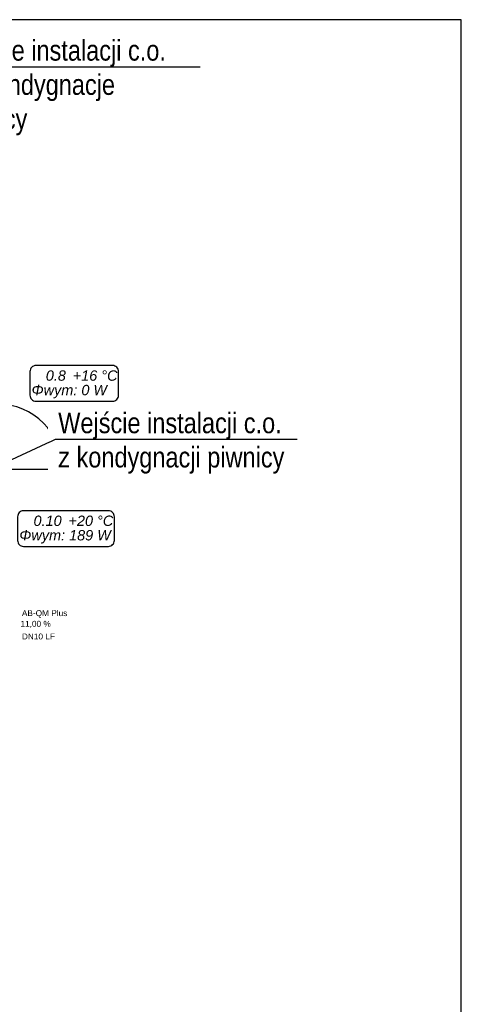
# Model space of a CAD drawing. Header units: millimetres. Extents: x 50532 to 99257, y 49161 to 61325.
# Tile 16 of 95: x 67720 to 68365, y 50623 to 52061. Entities that reach past the tile are written whole.
import ezdxf
from ezdxf import colors
from ezdxf.entities.mleader import LeaderData, LeaderLine
from ezdxf.lldxf.tags import DXFTag
from ezdxf.math import Vec2, Vec3

# ---------------------------------------------------------------- set-up
doc = ezdxf.new("R2010")
doc.units = ezdxf.units.MM
doc.layers.add('IS_OPIS', color=7, linetype='Continuous', lineweight=9)
doc.layers.add('średnia', color=8, linetype='Continuous', lineweight=25)
for name, color, linetype in [('IS_Text_Armatury_Therm', 7, 'Continuous'), ('IS_Text_Konstrukcji', 7, 'Continuous'), ('TABELKA', 7, 'Continuous')]:
    doc.layers.add(name, color=color, linetype=linetype)
doc.styles.add('ARIAL', font='ARIALN.TTF')
doc.styles.get("Standard").update_dxf_attribs({"font": 'GOTHIC.TTF'})
tags = doc.linetypes.add('SOLID', pattern=[10, 10, 0]).pattern_tags.tags
tags[6:7] = [DXFTag(74, 4), DXFTag(75, 0), DXFTag(340, '0'), DXFTag(46, 0.0), DXFTag(50, 0.0), DXFTag(44, 0.0), DXFTag(45, 0.0)]
tags[4:5] = [DXFTag(74, 4), DXFTag(75, 0), DXFTag(340, '0'), DXFTag(46, 0.0), DXFTag(50, 0.0), DXFTag(44, 0.0), DXFTag(45, 0.0)]

# ---------------------------------------------------------------- blocks, each defined once
blk = doc.blocks.new('G$CD8E8D5A8')
at = {"layer": 'średnia'}
blk.add_line((4617, 1826.5), (4712, 1826.5), dxfattribs=at)
blk.add_arc((4617, 1826.5), 95, 0, 90, dxfattribs=at)

msp = doc.modelspace()

# ---------------------------------------------------------------- linework, layer by layer
at = {"layer": 'IS_Text_Konstrukcji', "linetype": 'SOLID'}
for points in [[(67743.6, 51503.8), (67855.7, 51503.8, 0.414214), (67864.4, 51512.4), (67864.4, 51547.1, 0.414214), (67855.7, 51555.8), (67743.6, 51555.8, 0.414214), (67734.9, 51547.1), (67734.9, 51512.4, 0.414214), (67743.6, 51503.8)], [(67725.4, 51291.8), (67849.6, 51291.8, 0.414214), (67858.2, 51300.5), (67858.2, 51335.1, 0.414214), (67849.6, 51343.8), (67725.4, 51343.8, 0.414214), (67716.8, 51335.1), (67716.8, 51300.5, 0.414214), (67725.4, 51291.8)]]:
    msp.add_lwpolyline(points, format="xyb", dxfattribs=at)
at = {"layer": 'TABELKA'}
msp.add_lwpolyline([(62985.2, 49230.8), (68365.2, 49230.8), (68365.2, 52060.8), (62985.2, 52060.8)], close=True, dxfattribs=at)

# ---------------------------------------------------------------- block references
msp.add_blockref('G$CD8E8D5A8', (63070.6, 49578.1), dxfattribs=at)

# ---------------------------------------------------------------- texts
at = {"layer": 'IS_Text_Armatury_Therm', "linetype": 'SOLID', "char_height": 8.64, "attachment_point": 9}
for s, insert in [('\\fArial|b0|i0;AB-QM Plus', (67789.5, 51187.6)), ('\\fArial|b0|i0;11,00 %', (67765.3, 51172.8)), ('\\fArial|b0|i0;DN10 LF  ', (67771.4, 51155.8))]:
    msp.add_mtext(s, dxfattribs=dict(at, insert=insert))
at = {"layer": 'IS_Text_Konstrukcji', "linetype": 'SOLID', "char_height": 15.12}
for s, insert, attachment_point in [('\\fArial|b0|i1;0.8', (67787.4, 51533.4), 9), ('\\fArial|b0|i1;+16 °C', (67797.4, 51533.4), 7), ('\\fArial|b0|i1;Φwym: 0 W', (67792.4, 51527.6), 2), ('\\fArial|b0|i1;+20 °C', (67791.2, 51321.4), 7), ('\\fArial|b0|i1;0.10', (67781.2, 51321.4), 9), ('\\fArial|b0|i1;Φwym: 189 W', (67786.2, 51315.6), 2)]:
    msp.add_mtext(s, dxfattribs=dict(at, insert=insert, attachment_point=attachment_point))

# ---------------------------------------------------------------- next in the draw order: leaders
at = {"layer": 'IS_OPIS'}
ml = msp.add_multileader_mtext('Standard', dxfattribs=at)
ml.set_content('{\\C250;\\c3355443;Zejście instalacji c.o. na kondygnacje piwnicy}', color=256, style='ARIAL')
ml.set_leader_properties(color=256)
ml.build(insert=Vec2(0, 0))
ml.multileader.update_dxf_attribs({"text_left_attachment_type": 6, "text_right_attachment_type": 6, "dogleg_length": 3, "arrow_head_size": 4.5})
ctx = ml.context
ctx.base_point, ctx.char_height, ctx.arrow_head_size, ctx.landing_gap_size, ctx.plane_origin = Vec3(67617.3, 51992), 30, 4.5, 1.12, Vec3(66196.1, 51700.9)
ctx.left_attachment, ctx.right_attachment = 6, 6
notes = []
notes.append((ctx, [(0, (1, 1, 0), (67614.3, 51992), (1, 0), 3, [(0, [(67554.6, 51740.5)], 0, [])])]))
ctx.mtext.insert, ctx.mtext.width, ctx.mtext.flow_direction = Vec3(67618.4, 52031), 361.815, 5
ctx.mtext.has_bg_fill, ctx.mtext.bg_color, ctx.mtext.bg_scale_factor, ctx.mtext.bg_transparency, ctx.mtext.use_window_bg_color = 1, -1027028792, 1.5, 0, 1
ml = msp.add_multileader_mtext('Standard', dxfattribs=at)
ml.set_content('{\\C250;\\c3355443;Wejście instalacji c.o. z kondygnacji piwnicy}', color=256, style='ARIAL')
ml.set_leader_properties(color=256)
ml.build(insert=Vec2(0, 0))
ml.multileader.update_dxf_attribs({"text_left_attachment_type": 6, "text_right_attachment_type": 6, "dogleg_length": 3, "arrow_head_size": 4.5})
ctx = ml.context
ctx.base_point, ctx.char_height, ctx.arrow_head_size, ctx.landing_gap_size, ctx.plane_origin = Vec3(67775.1, 51448.1), 30, 4.5, 1.12, Vec3(66329.1, 51040.5)
ctx.left_attachment, ctx.right_attachment = 6, 6
notes.append((ctx, [(0, (1, 1, 0), (67772.1, 51448.1), (1, 0), 3, [(0, [(67645, 51389.6)], 0, [])])]))
ctx.mtext.insert, ctx.mtext.width, ctx.mtext.flow_direction = Vec3(67776.2, 51487), 345.513, 5
ctx.mtext.has_bg_fill, ctx.mtext.bg_color, ctx.mtext.bg_scale_factor, ctx.mtext.bg_transparency, ctx.mtext.use_window_bg_color = 1, -1027028792, 1.5, 0, 1
for ctx, leaders in notes:
    for number, flags, end, landing, length, lines in leaders:
        leader = LeaderData()
        leader.index, (leader.has_last_leader_line, leader.has_dogleg_vector, leader.attachment_direction) = number, flags
        leader.last_leader_point, leader.dogleg_vector, leader.dogleg_length = Vec3(end), Vec3(landing), length
        for number, points, colour, breaks in lines:
            line = LeaderLine()
            line.index, line.vertices, line.color, line.breaks = number, Vec3.list(points), colors.encode_raw_color(colour), breaks
            leader.lines.append(line)
        ctx.leaders.append(leader)

doc.saveas('drawing.dxf')
